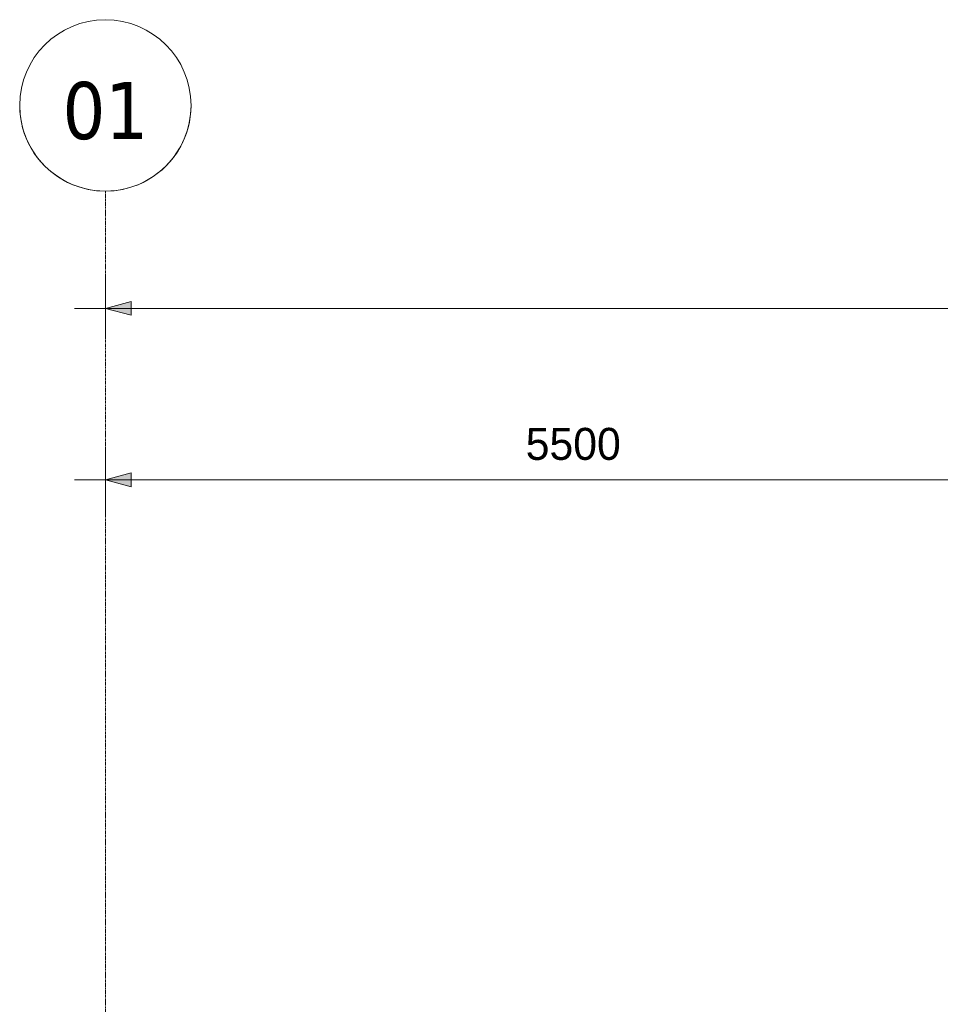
# Model space of a CAD drawing. Header units: millimetres. Extents: x 3625 to 171676, y -65096 to 217166.
# Tile 254 of 256: x 50572 to 55944, y 36884 to 42628. Entities that reach past the tile are written whole.
import ezdxf

# ---------------------------------------------------------------- set-up
doc = ezdxf.new("R2010")
doc.units = ezdxf.units.MM
doc.linetypes.add('stramien', pattern=[22.225, 12.7, -3.175, 3.175, -3.175])
for name, color, linetype, lineweight in [('A-ANNO-DIMS', 1, 'Continuous', 18), ('A-ANNO-DIMS-100', 1, 'Continuous', 18), ('S-GRID', 1, 'Continuous', 18)]:
    doc.layers.add(name, color=color, linetype=linetype, lineweight=lineweight)
doc.styles.add('Frutiger_3', font='txt', dxfattribs={"height": 186.571782})
doc.styles.add('Tahoma', font='TAHOMA.TTF', dxfattribs={"height": 333.256173})
doc.dimstyles.new('00_KU_2_5mm_-_pijl', dxfattribs={"dimscale": 304.8, "dimtxt": 250, "dimasz": 0.492126, "dimexe": 0.590551, "dimexo": 0.0625, "dimgap": 0.164042, "dimtad": 1, "dimdec": 0, "dimzin": 0, "dimdsep": 46, "dimtxsty": 'Frutiger_3', "dimsah": 1, "dimcen": 0.09, "dimdle": 0.590551, "dimazin": 0, "dimtfac": 1, "dimtdec": 0, "dimtix": 1, "dimtmove": 0, "dimatfit": 3, "dimfxl": 0.590551, "dimfxlon": 1, "dimtvp": 1, "dimtolj": 1, "dimtzin": 0, "dimarcsym": 2})

# ---------------------------------------------------------------- blocks, each defined once
blk = doc.blocks.new('Grid - 5 mm-3639987-Plotview plafond eerste Verdieping - 1 op 100')
at = {"layer": 'S-GRID'}
blk.add_circle((0, 0), 5, dxfattribs=at)
for start, end in [(360, 180), (180, 360)]:
    blk.add_arc((0, 0), 5, start, end, dxfattribs=at)
blk = doc.blocks.new('DIMBLOCK1-Plotview plafond eerste Verdieping - 1 op 100')
at = {"layer": 'A-ANNO-DIMS-100', "transparency": 16777216}
for points in [[(51072, 40943.5), (51222, 40903.3), (51222, 40983.7)], [(100572, 40943.5), (100422, 40983.7), (100422, 40903.3)]]:
    blk.add_hatch(color=256, dxfattribs=at).paths.add_polyline_path(points, flags=0)
for p, q in [((51072, 41123.5), (51072, 40763.5)), ((51072, 40943.5), (51072, 41123.5)), ((100572, 41123.5), (100572, 40763.5)), ((100572, 40943.5), (100572, 41123.5)), ((51222, 40983.7), (51072, 40943.5)), ((51222, 40903.3), (51222, 40983.7)), ((100572, 40943.5), (100422, 40983.7)), ((100422, 40983.7), (100422, 40903.3)), ((50892, 40943.5), (100752, 40943.5)), ((51072, 40943.5), (51222, 40903.3)), ((100422, 40903.3), (100572, 40943.5))]:
    blk.add_line(p, q, dxfattribs=at)
at = {"layer": 'A-ANNO-DIMS-100', "color": 0, "transparency": 16777216, "insert": (75450.2, 41246.5), "char_height": 186.57, "width": 892.405, "attachment_point": 1, "line_spacing_factor": 1.017696, "style": 'Frutiger_3'}
blk.add_mtext('49500', dxfattribs=at)
blk = doc.blocks.new('DIMBLOCK2-Plotview plafond eerste Verdieping - 1 op 100')
at = {"layer": 'A-ANNO-DIMS-100', "transparency": 16777216}
for points in [[(51072, 39943.5), (51222, 39903.3), (51222, 39983.7)], [(56572, 39943.5), (56422, 39983.7), (56422, 39903.3)], [(56572, 39943.5), (56722, 39903.3), (56722, 39983.7)]]:
    blk.add_hatch(color=256, dxfattribs=at).paths.add_polyline_path(points, flags=0)
for p, q in [((51072, 40123.5), (51072, 39763.5)), ((51072, 39943.5), (51072, 40123.5)), ((56572, 40123.5), (56572, 39763.5)), ((56572, 39943.5), (56572, 40123.5)), ((51222, 39983.7), (51072, 39943.5)), ((51222, 39903.3), (51222, 39983.7)), ((56572, 39943.5), (56422, 39983.7)), ((56422, 39983.7), (56422, 39903.3)), ((56722, 39983.7), (56572, 39943.5)), ((56722, 39903.3), (56722, 39983.7)), ((50892, 39943.5), (56572, 39943.5)), ((51072, 39943.5), (51222, 39903.3)), ((56422, 39903.3), (56572, 39943.5)), ((56572, 39943.5), (56722, 39903.3))]:
    blk.add_line(p, q, dxfattribs=at)
at = {"layer": 'A-ANNO-DIMS-100', "color": 0, "transparency": 16777216, "insert": (53524.6, 40246.5), "char_height": 186.57, "width": 713.924, "attachment_point": 1, "line_spacing_factor": 1.017696, "style": 'Frutiger_3'}
blk.add_mtext('5500', dxfattribs=at)

msp = doc.modelspace()

# ---------------------------------------------------------------- linework, layer by layer
at = {"layer": 'S-GRID', "linetype": 'stramien'}
msp.add_line((51072, 41627.6), (51072, -3246.7), dxfattribs=at)

# ---------------------------------------------------------------- block references
at = {"layer": 'S-GRID', "xscale": 99.99999999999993, "yscale": 99.99999999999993, "zscale": 99.99999999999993, "rotation": 180}
msp.add_blockref('Grid - 5 mm-3639987-Plotview plafond eerste Verdieping - 1 op 100', (51072, 42127.6), dxfattribs=at)

# ---------------------------------------------------------------- dimensions: what is measured, and where the dimension line sits
at = {"layer": 'A-ANNO-DIMS'}
for base, p1, p2, override, picture, middle in [((100572, 40943.5), (51072, 41123.5), (100572, 41123.5), {"dimpost": '<>', "dimfxl": 49500}, 'DIMBLOCK1-Plotview plafond eerste Verdieping - 1 op 100', (75822, 41090)), ((56572, 39943.5), (51072, 40123.5), (56572, 40123.5), {"dimpost": '<>', "dimfxl": 5500}, 'DIMBLOCK2-Plotview plafond eerste Verdieping - 1 op 100', (53822, 40090))]:
    dim = msp.add_linear_dim(base=base, p1=p1, p2=p2, dimstyle='00_KU_2_5mm_-_pijl', override=override, dxfattribs=at)
    dim.commit()
    dim.dimension.update_dxf_attribs({"geometry": picture, "text_midpoint": middle})

# ---------------------------------------------------------------- next in the draw order: texts
at = {"layer": 'S-GRID', "insert": (51072.2, 42264.5), "char_height": 333.26, "width": 604.77, "attachment_point": 2, "line_spacing_factor": 1.000232, "style": 'Tahoma', "bg_fill": 3, "box_fill_scale": 1.25, "bg_fill_color": 0, "bg_fill_transparency": 0}
msp.add_mtext('01', dxfattribs=at)

doc.saveas('drawing.dxf')
